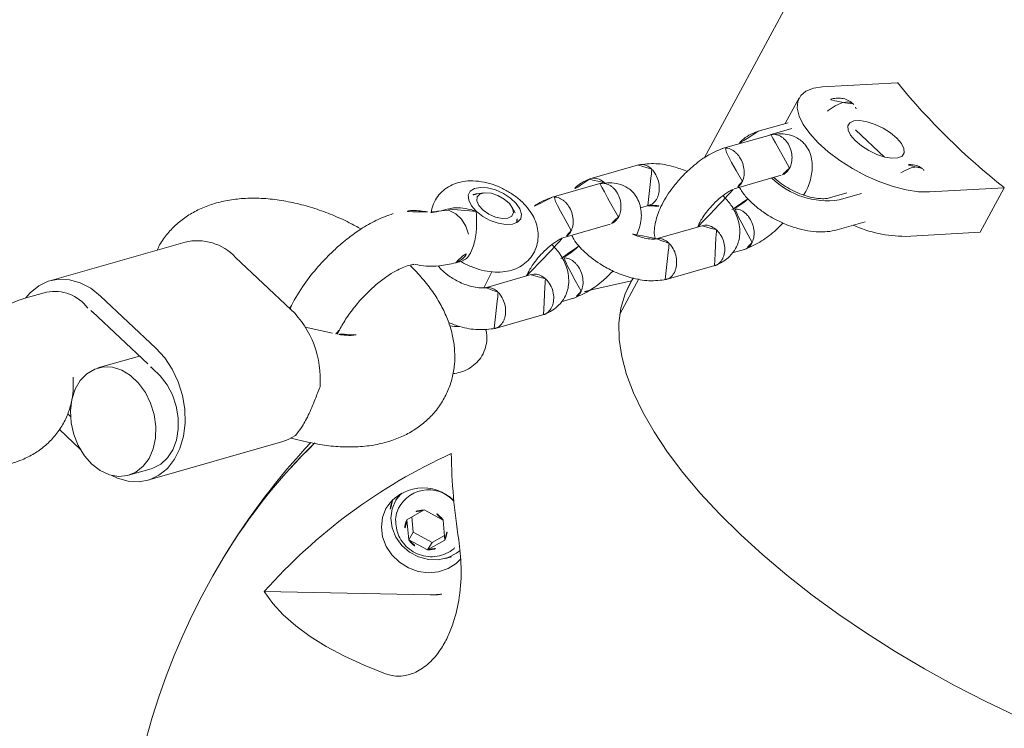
# Model space of a CAD drawing. Extents: x 5459245 to 5462690, y 5971016 to 5972523.
# Tile 115 of 198: x 5462453.373 to 5462453.514, y 5972212.298 to 5972212.399. Entities that reach past the tile are written whole.
import ezdxf

# ---------------------------------------------------------------- set-up
doc = ezdxf.new("R2010")
doc.units = 0
doc.layers.add('A_MAŁA ARCHITEKTURA', color=195, linetype='CONTINUOUS', lineweight=9)

# ---------------------------------------------------------------- blocks, each defined once
blk = doc.blocks.new('A$C43995eb0')
at = {"layer": 'A_MAŁA ARCHITEKTURA', "linetype": 'Continuous'}
for p, q in [((2199.41, 1065.89), (2204.84, 1056.61)), ((2206.65, 1065.73), (2199.41, 1065.89)), ((2206.65, 1065.73), (2212.09, 1056.45)), ((2215.69, 1047.33), (2212.85, 1050.36)), ((2203.31, 1048.61), (2201.73, 1043.14)), ((2211.73, 1045.61), (2209.46, 1048.03)), ((2198.4, 1036.13), (2192.97, 1045.42)), ((2210.35, 1046.14), (2212.1, 1044.26)), ((2225.47, 1035.44), (2224.21, 1036.79)), ((2217.17, 1031.49), (2212.38, 1036.61)), ((2205.23, 1034.08), (2208.25, 1030.84)), ((2205.72, 1034.93), (2207.95, 1032.53)), ((2233.18, 1028.75), (2228.22, 1034.06)), ((2201.33, 1033.88), (2205.51, 1033.78)), ((2207.85, 1032.68), (2212.82, 1027.36)), ((2219.86, 1032.66), (2219.95, 1032.57)), ((2223.96, 1029.83), (2228.62, 1024.84)), ((2181.89, 1026.42), (2215.21, 1025.67)), ((2234.89, 1025.22), (2240.62, 1025.09)), ((2235.62, 1024.42), (2235.1, 1024.47)), ((2236.93, 1024.4), (2235.62, 1024.42)), ((2225.7, 1020.79), (2224.78, 1021.78)), ((2299.22, 997.84), (2288.83, 1019.21)), ((2220.33, 1017.76), (2225.29, 1012.44)), ((2234.56, 1012.86), (2229.78, 1017.99)), ((2242.87, 1016.82), (2241.61, 1018.17)), ((2280.86, 1017.52), (2278.42, 1015.99)), ((2281.98, 1016.06), (2280.29, 1017.16)), ((2283.25, 1015.97), (2280.86, 1017.52)), ((2278.42, 1015.99), (2278.37, 1012.91)), ((2281.93, 1012.99), (2281.98, 1016.06)), ((2281.98, 1016.06), (2283.25, 1015.97)), ((2283.2, 1012.9), (2283.25, 1015.97)), ((2250.57, 1010.12), (2245.61, 1015.44)), ((2225.24, 1014.05), (2230.21, 1008.73)), ((2237.25, 1014.04), (2237.34, 1013.95)), ((2278.37, 1012.91), (2280.76, 1011.37)), ((2280.06, 1011.82), (2281.93, 1012.99)), ((2280.76, 1011.37), (2283.2, 1012.9)), ((2281.93, 1012.99), (2283.2, 1012.9)), ((2241.35, 1011.21), (2246.01, 1006.22)), ((2278.35, 1008.71), (2277.96, 1008.75)), ((2278.35, 1008.71), (2278.98, 1008.66)), ((2246.14, 1006.02), (2243.56, 1006.01)), ((2234.5, 1005.14), (2233.97, 1004.35)), ((2244.74, 1000.84), (2244.02, 1001.61)), ((2234, 999.85), (2234.54, 999.06)), ((2238.38, 996.32), (2239.09, 995.57)), ((2277.91, 991.25), (2277.29, 993.66)), ((2261.58, 990.38), (2260.94, 990.36)), ((2292.6, 975.71), (2278.87, 990.41)), ((2261.79, 989.7), (2262.78, 985.82)), ((2261.45, 982.84), (2258.43, 972.38)), ((2260.85, 982.63), (2261.5, 982.67)), ((2261.1, 982.69), (2261.45, 982.69)), ((2293.2, 972.95), (2290.91, 975.4)), ((2275.18, 968.14), (2272.16, 957.68)), ((2274.72, 957.69), (2277.74, 968.15)), ((2277.28, 966.56), (2281.51, 962.03)), ((2259.77, 964.94), (2273.5, 950.23)), ((2291.89, 961.14), (2293.02, 965.06)), ((2289.34, 961.17), (2289.51, 961.74)), ((2285.01, 959.85), (2284.32, 959.48)), ((2275.19, 950.54), (2277.49, 948.07))]:
    blk.add_line(p, q, dxfattribs=at)
at = {"layer": 'A_MAŁA ARCHITEKTURA', "linetype": 'Continuous', "flags": 128}
for points in [[(2266.06, 1101.82), (2266.21, 1096.94), (2266.2, 1092.02), (2266.05, 1087.11), (2265.74, 1082.22), (2265.28, 1077.39), (2264.68, 1072.63), (2263.93, 1067.97), (2263.05, 1063.43), (2262.02, 1059.05), (2260.87, 1054.84), (2259.6, 1050.83), (2258.21, 1047.03), (2256.71, 1043.48), (2255.11, 1040.18), (2253.41, 1037.16), (2251.64, 1034.42), (2249.78, 1032), (2247.87, 1029.89), (2245.9, 1028.11), (2243.89, 1026.67), (2241.84, 1025.57), (2239.77, 1024.83), (2237.69, 1024.45), (2235.62, 1024.42)], [(2204.84, 1056.61), (2205.52, 1055.21), (2206.08, 1053.54), (2206.5, 1051.65), (2206.78, 1049.61), (2206.9, 1047.46), (2206.86, 1045.28), (2206.66, 1043.14), (2206.31, 1041.09), (2205.81, 1039.2), (2205.19, 1037.54), (2204.46, 1036.13), (2203.64, 1035.05), (2202.76, 1034.3), (2201.85, 1033.92), (2200.93, 1033.92), (2200.03, 1034.3), (2199.17, 1035.05), (2198.4, 1036.13)], [(2204.26, 1051.75), (2203.75, 1052.06), (2202.95, 1052.71), (2202.46, 1053.36), (2202.29, 1053.98), (2202.33, 1054.21)], [(2203.13, 1043.79), (2202.74, 1042.86), (2202.26, 1042.21), (2201.73, 1041.9), (2201.19, 1041.95), (2200.68, 1042.36), (2200.25, 1043.09), (2199.94, 1044.09), (2199.75, 1045.28), (2199.72, 1046.55), (2199.84, 1047.81), (2200.11, 1048.95), (2200.49, 1049.89), (2200.97, 1050.54), (2201.5, 1050.85), (2202.04, 1050.8), (2202.55, 1050.39), (2202.98, 1049.65), (2203.3, 1048.65), (2203.48, 1047.47), (2203.51, 1046.19), (2203.39, 1044.93), (2203.13, 1043.79)], [(2198.61, 1041.3), (2198.51, 1040.9), (2198.68, 1040.29), (2199.18, 1039.63), (2199.97, 1038.99), (2201.01, 1038.4), (2201.16, 1038.33)], [(2235.62, 1024.42), (2239.22, 1020.06), (2240.02, 1019.17)], [(2240.05, 1019.14), (2239.22, 1020.06), (2235.62, 1024.42)], [(2281.18, 1020.14), (2281.78, 1019.87), (2282.9, 1019.08), (2283.8, 1018), (2284.43, 1016.7), (2284.74, 1015.26), (2284.71, 1013.79), (2284.36, 1012.36), (2283.69, 1011.06), (2282.75, 1009.99), (2281.61, 1009.2), (2280.33, 1008.75), (2278.99, 1008.66), (2277.68, 1008.94)], [(2282.2, 1020.79), (2283.1, 1020.49), (2284.3, 1019.79), (2285.32, 1018.8), (2286.1, 1017.57), (2286.6, 1016.17), (2286.79, 1014.68), (2286.66, 1013.18), (2286.22, 1011.74), (2285.5, 1010.45), (2284.52, 1009.37), (2283.35, 1008.57), (2282.05, 1008.08), (2280.69, 1007.94)], [(2301.8, 1018.67), (2302.12, 1015.39), (2302.25, 1012.28), (2302.2, 1009.35), (2301.97, 1006.62), (2301.55, 1004.09), (2300.95, 1001.78), (2300.18, 999.69), (2299.22, 997.84)], [(2236.85, 1000.08), (2237.07, 1001.23), (2237.1, 1002.46), (2236.95, 1003.66), (2236.62, 1004.72), (2236.13, 1005.55), (2235.55, 1006.07), (2234.91, 1006.24), (2234.28, 1006.04), (2233.7, 1005.49), (2233.24, 1004.64), (2232.93, 1003.57), (2232.8, 1002.37), (2232.86, 1001.14), (2233.11, 1000), (2233.52, 999.04), (2234.06, 998.36), (2234.68, 998.01), (2235.32, 998.02), (2235.93, 998.4), (2236.46, 999.1), (2236.85, 1000.08)], [(2234.92, 999.26), (2234.38, 999.44), (2233.91, 999.98), (2233.58, 1000.81), (2233.42, 1001.81), (2233.46, 1002.86), (2233.69, 1003.8), (2234.09, 1004.51), (2234.59, 1004.89), (2235.14, 1004.9), (2235.65, 1004.54), (2236.06, 1003.84), (2236.32, 1002.91), (2236.38, 1001.87), (2236.24, 1000.86), (2235.92, 1000.02), (2235.46, 999.46), (2234.92, 999.26)], [(2253.21, 1004.18), (2252.99, 1004.83), (2252.67, 1005.42)], [(2239.09, 995.57), (2238.89, 995.81), (2238.53, 996.66), (2238.5, 997.66), (2238.81, 998.71), (2239.42, 999.71), (2240.27, 1000.57)], [(2277.27, 991.64), (2278.25, 990.99), (2278.87, 990.41)], [(2294.34, 970.74), (2294.31, 971.72), (2294, 973.3), (2293.36, 974.7), (2292.43, 975.89), (2291.23, 976.81), (2289.8, 977.44), (2288.19, 977.75), (2286.46, 977.74), (2284.66, 977.4), (2282.86, 976.75), (2281.12, 975.81), (2279.5, 974.61), (2278.05, 973.19), (2276.82, 971.6), (2275.85, 969.9), (2275.18, 968.14)], [(2290.91, 975.4), (2290.74, 975.58), (2289.71, 976.32), (2288.47, 976.77), (2287.08, 976.92), (2285.6, 976.75), (2284.1, 976.28), (2282.64, 975.53), (2281.28, 974.52), (2280.1, 973.31), (2279.14, 971.95), (2278.45, 970.5), (2278.05, 969.03)], [(2294.18, 967.54), (2294.45, 969.03), (2294.39, 970.46), (2294.01, 971.75), (2293.31, 972.84), (2292.33, 973.67), (2291.12, 974.22), (2289.74, 974.46), (2288.24, 974.37), (2286.7, 973.95), (2285.2, 973.24), (2283.79, 972.25), (2282.55, 971.05), (2281.54, 969.68), (2280.79, 968.2), (2280.36, 966.69), (2280.25, 965.22), (2280.47, 963.86), (2281.02, 962.66), (2281.86, 961.69), (2282.96, 961), (2284.26, 960.6), (2285.71, 960.53), (2287.24, 960.78), (2288.77, 961.35), (2290.24, 962.21), (2291.57, 963.31), (2292.7, 964.6), (2293.59, 966.04), (2294.18, 967.54)], [(2272.16, 957.68), (2271.81, 955.92), (2271.79, 954.22), (2272.11, 952.64), (2272.74, 951.23), (2273.68, 950.05), (2274.88, 949.13), (2276.31, 948.5), (2277.31, 948.26)]]:
    blk.add_lwpolyline(points, dxfattribs=at)
at = {"layer": 'A_MAŁA ARCHITEKTURA', "linetype": 'Continuous'}
for centre, radius, start, end in [((2102.59, 1085.09), 98.7, 336.2972, 348.7812), ((2195.21, 1047.97), 18.88, 3.3248, 26.6586), ((2202.57, 1039.01), 11.29, 342.4145, 35.7638), ((2304.78, 1090.16), 100, 265.7556, 323.3984), ((2280.35, 1015.16), 9.4, 25.548, 52.8017), ((2278.63, 1015.26), 5.75, 38.2687, 60.3108), ((2228.79, 1089.21), 86.63, 297.9557, 306.1659), ((2280.91, 1014.72), 2.8, 91.0873, 153.0342), ((2280.8, 1014.8), 2.71, 25.4663, 88.7281), ((2281.26, 1014.23), 6.32, 163.0966, 264.8371), ((2279.79, 1014.35), 4.81, 158.0649, 278.0936), ((2281.37, 1014.4), 3.34, 151.6995, 206.4346), ((2280.26, 1014.48), 3.34, 331.6995, 26.4346), ((2280.82, 1014.08), 2.71, 205.4663, 268.7281), ((2280.71, 1014.16), 2.8, 271.0873, 333.0342), ((2319.25, 1075.4), 80.1, 231.5199, 255.5225), ((2278.62, 1013.84), 5.62, 274.3668, 313.4228), ((2235.88, 1004.38), 1.58, 95.9022, 151.3063), ((2242.64, 998.32), 3.27, 49.778, 136.5298), ((2235.98, 999.94), 1.69, 211.3804, 263.4205), ((2303.51, 1072.74), 82.54, 251.2187, 265.7384), ((2303.5, 1072.71), 82.5, 251.2219, 265.7418), ((2304.78, 1090.16), 100, 253.9479, 265.7556), ((2274.91, 978.58), 14.12, 112.8372, 162.4278), ((2265.4, 969.79), 7.43, 159.617, 220.7868), ((2285.86, 965.8), 8.45, 157.5664, 163.8322), ((2279.78, 954.2), 5.87, 153.4923, 218.6581), ((2282.07, 955.56), 7.65, 163.8244, 170.5226)]:
    blk.add_arc(centre, radius, start, end, dxfattribs=at)
for points, knots in [([(2202.32, 1054.05), (2202.31, 1053.99), (2202.22, 1053.64), (2202.35, 1053), (2202.62, 1052.26), (2202.92, 1051.87), (2203.06, 1051.7)], [0, 0, 0, 0, 0.068214, 0.411957, 0.737258, 1, 1, 1, 1]), ([(2202.44, 1054.52), (2202.43, 1054.5), (2202.37, 1054.41), (2202.36, 1054.29), (2202.36, 1054.2)], [0, 0, 0, 0, 0.184863, 1, 1, 1, 1]), ([(2216.63, 1032.06), (2216.77, 1032.29), (2217.19, 1032.93), (2217.68, 1034.21), (2218.11, 1035.84), (2218.36, 1037.58), (2218.42, 1039.35), (2218.29, 1041.12), (2217.97, 1042.83), (2217.47, 1044.44), (2216.8, 1045.87), (2216.16, 1046.8), (2215.77, 1047.24), (2215.69, 1047.33)], [0, 0, 0, 0, 0.053741, 0.156215, 0.259306, 0.361529, 0.463115, 0.564698, 0.666876, 0.770398, 0.876164, 0.973984, 1, 1, 1, 1]), ([(2212.1, 1044.26), (2212.17, 1044.2), (2212.34, 1044), (2212.67, 1043.46), (2213.04, 1042.58), (2213.34, 1041.48), (2213.53, 1040.22), (2213.59, 1038.88), (2213.5, 1037.56), (2213.34, 1036.5), (2213.17, 1035.99), (2213.11, 1035.83)], [0, 0, 0, 0, 0.064153, 0.18069, 0.300197, 0.42396, 0.551276, 0.680798, 0.811096, 0.940477, 1, 1, 1, 1]), ([(2198.58, 1041.13), (2198.52, 1040.89), (2198.38, 1040.36), (2198.5, 1039.54), (2198.82, 1038.76), (2199.3, 1038.09), (2199.72, 1037.73), (2199.92, 1037.56)], [0, 0, 0, 0, 0.174757, 0.387781, 0.58979, 0.797574, 1, 1, 1, 1]), ([(2198.99, 1041.87), (2198.98, 1041.87), (2198.82, 1041.72), (2198.73, 1041.51), (2198.64, 1041.3)], [0, 0, 0, 0, 0.015775, 1, 1, 1, 1]), ([(2213.47, 1040.78), (2213.25, 1040.79), (2212.17, 1040.89), (2210.49, 1040.57), (2208.75, 1039.88), (2207.6, 1038.85), (2207.05, 1038.03), (2206.73, 1037.25), (2206.53, 1036.29), (2206.6, 1035.16), (2207.05, 1033.82), (2207.6, 1033.05), (2207.88, 1032.64)], [0, 0, 0, 0, 0.043287, 0.215037, 0.381527, 0.477221, 0.559344, 0.616348, 0.681076, 0.80992, 0.898765, 1, 1, 1, 1]), ([(2224.28, 1036.74), (2223.66, 1037.26), (2222.48, 1038.24), (2220.31, 1039.34), (2218.89, 1039.8), (2218.34, 1039.97)], [0, 0, 0, 0, 0.4048026, 0.7686065, 1, 1, 1, 1]), ([(2210.91, 1037.23), (2210.89, 1037.23), (2210.87, 1037.23), (2210.82, 1037.23), (2210.63, 1037.22), (2210.15, 1037.16), (2209.39, 1036.89), (2208.56, 1036.31), (2207.9, 1035.53), (2207.56, 1034.8), (2207.41, 1034.06), (2207.46, 1033.37), (2207.67, 1032.82), (2207.9, 1032.64), (2207.93, 1032.62)], [0, 0, 0, 0, 0.005483, 0.009634, 0.026237, 0.092861, 0.227501, 0.364795, 0.502066, 0.639311, 0.707185, 0.844412, 0.981645, 1, 1, 1, 1]), ([(2210.91, 1037.23), (2210.92, 1037.23), (2210.94, 1037.22), (2210.99, 1037.22), (2211.18, 1037.21), (2211.61, 1037.13), (2212.09, 1036.94), (2212.3, 1036.66), (2212.35, 1036.59)], [0, 0, 0, 0, 0.01965, 0.034522, 0.094021, 0.332764, 0.815245, 1, 1, 1, 1]), ([(2222.83, 1037.3), (2222.82, 1037.3), (2222.53, 1037.29), (2221.92, 1037.17), (2221.05, 1036.7), (2220.29, 1036.01), (2219.83, 1035.31), (2219.59, 1034.72), (2219.48, 1034.29), (2219.44, 1033.72), (2219.53, 1033.11), (2219.81, 1032.78), (2219.93, 1032.64)], [0, 0, 0, 0, 0.005481, 0.142738, 0.279994, 0.417242, 0.55446, 0.62231, 0.690148, 0.757986, 0.89514, 1, 1, 1, 1]), ([(2222.83, 1037.3), (2222.84, 1037.3), (2223.13, 1037.31), (2223.69, 1037.23), (2224.06, 1036.91), (2224.24, 1036.76)], [0, 0, 0, 0, 0.019669, 0.512188, 1, 1, 1, 1]), ([(2228.21, 1034.07), (2227.85, 1034.36), (2227.17, 1034.91), (2225.97, 1035.42), (2224.54, 1035.68), (2222.59, 1035.36), (2220.72, 1034.06), (2219.44, 1032.36), (2218.98, 1031.09), (2218.78, 1030.54)], [0, 0, 0, 0, 0.10828, 0.200711, 0.325361, 0.488849, 0.697262, 0.866462, 1, 1, 1, 1]), ([(2217.53, 1033.93), (2217.66, 1033.89), (2218.29, 1033.66), (2219.03, 1033.24), (2219.68, 1032.81), (2219.91, 1032.6), (2219.99, 1032.52)], [0, 0, 0, 0, 0.120055, 0.591117, 0.843378, 1, 1, 1, 1]), ([(2228.26, 1034.01), (2228.26, 1034.01), (2228.13, 1034.24), (2227.63, 1034.48), (2226.97, 1034.62), (2226.24, 1034.55), (2225.48, 1034.3), (2224.65, 1033.72), (2223.98, 1032.95), (2223.67, 1032.32), (2223.57, 1031.97), (2223.56, 1031.92), (2223.55, 1031.91)], [0, 0, 0, 0, 0.001238, 0.151212, 0.301158, 0.375314, 0.52524, 0.675173, 0.82516, 0.975147, 0.994009, 1, 1, 1, 1]), ([(2215.71, 1032.08), (2215.7, 1032.08), (2215.41, 1032.07), (2214.8, 1031.94), (2213.93, 1031.48), (2213.17, 1030.78), (2212.71, 1030.08), (2212.47, 1029.5), (2212.36, 1029.07), (2212.31, 1028.5), (2212.42, 1027.84), (2212.73, 1027.48), (2212.88, 1027.31)], [0, 0, 0, 0, 0.005349, 0.139301, 0.273252, 0.407187, 0.541096, 0.607317, 0.673533, 0.739749, 0.873623, 1, 1, 1, 1]), ([(2215.71, 1032.08), (2215.72, 1032.08), (2216.01, 1032.09), (2216.52, 1032.02), (2216.86, 1031.73), (2217.02, 1031.61)], [0, 0, 0, 0, 0.021528, 0.560622, 1, 1, 1, 1]), ([(2224.41, 1029.35), (2224.33, 1029.34), (2224.09, 1029.31), (2223.53, 1029.31), (2222.7, 1029.37), (2221.65, 1029.54), (2220.39, 1029.86), (2219.04, 1030.36), (2217.99, 1030.91), (2217.35, 1031.35), (2217.12, 1031.55), (2217.04, 1031.63)], [0, 0, 0, 0, 0.048403, 0.140898, 0.242472, 0.363367, 0.504896, 0.665915, 0.844703, 0.940447, 1, 1, 1, 1]), ([(2223.99, 1029.86), (2223.9, 1029.95), (2223.62, 1030.2), (2223.44, 1030.87), (2223.46, 1031.5), (2223.54, 1031.84), (2223.55, 1031.89), (2223.55, 1031.91)], [0, 0, 0, 0, 0.1816839, 0.5594408, 0.9373238, 0.9849094, 1, 1, 1, 1]), ([(2208.25, 1030.84), (2208.46, 1030.64), (2208.95, 1030.14), (2209.86, 1029.58), (2210.64, 1029.23), (2211.07, 1029.19), (2211.11, 1029.19)], [0, 0, 0, 0, 0.253277, 0.617623, 0.963959, 1, 1, 1, 1]), ([(2233.22, 1028.64), (2233.13, 1028.76), (2232.9, 1029.08), (2232.38, 1029.28), (2231.83, 1029.35), (2231.4, 1029.33), (2230.81, 1029.2), (2230.05, 1028.88), (2229.24, 1028.25), (2228.67, 1027.51), (2228.44, 1027), (2228.36, 1026.77), (2228.36, 1026.76)], [0, 0, 0, 0, 0.087045, 0.232446, 0.304351, 0.37625, 0.448148, 0.593512, 0.738892, 0.884327, 0.994191, 1, 1, 1, 1]), ([(2233.67, 1013.82), (2233.8, 1013.99), (2234.41, 1014.77), (2235.09, 1016.73), (2235.58, 1019.3), (2235.59, 1021.9), (2235.27, 1024.29), (2234.51, 1026.82), (2233.62, 1028.11), (2233.16, 1028.78)], [0, 0, 0, 0, 0.044944, 0.202239, 0.393542, 0.515523, 0.657324, 0.820283, 1, 1, 1, 1]), ([(2212.75, 1027.42), (2213.37, 1026.9), (2214.55, 1025.9), (2216.92, 1024.74), (2219.17, 1023.97), (2221.62, 1023.43), (2224.14, 1023.23), (2226.53, 1023.58), (2228.02, 1024.1), (2228.63, 1024.65), (2228.69, 1024.72)], [0, 0, 0, 0, 0.159243, 0.302358, 0.426501, 0.532767, 0.699486, 0.84322, 0.982551, 1, 1, 1, 1]), ([(2228.6, 1024.94), (2228.51, 1025.06), (2228.27, 1025.37), (2228.2, 1026.01), (2228.29, 1026.52), (2228.36, 1026.75), (2228.36, 1026.76)], [0, 0, 0, 0, 0.249592, 0.667542, 0.983309, 1, 1, 1, 1]), ([(2218, 1024.42), (2218.08, 1023.72), (2218.25, 1022.11), (2219.01, 1019.69), (2219.89, 1018.4), (2220.35, 1017.73)], [0, 0, 0, 0, 0.264261, 0.614141, 1, 1, 1, 1]), ([(2228.56, 1024.92), (2228.6, 1024.87), (2228.71, 1024.73), (2228.94, 1024.32), (2229.23, 1023.59), (2229.46, 1022.57), (2229.57, 1021.8), (2229.57, 1021.4), (2229.57, 1021.35)], [0, 0, 0, 0, 0.064803, 0.208217, 0.481987, 0.736435, 0.968507, 1, 1, 1, 1]), ([(2279.92, 1019.27), (2280.99, 1019.99), (2283.12, 1021.42), (2286.85, 1023.06), (2290.2, 1023.94), (2292.83, 1024.22), (2295.02, 1024.18), (2297.34, 1023.73), (2299.43, 1022.71), (2300.96, 1021.2), (2301.62, 1019.8), (2301.76, 1018.91), (2301.8, 1018.67)], [0, 0, 0, 0, 0.174816, 0.349121, 0.487759, 0.558039, 0.628131, 0.711653, 0.795688, 0.870344, 0.964497, 1, 1, 1, 1]), ([(2224.95, 1021.59), (2224.91, 1021.64), (2224.8, 1021.78), (2224.57, 1022.19), (2224.34, 1022.72), (2224.23, 1023.21), (2224.21, 1023.33)], [0, 0, 0, 0, 0.113026, 0.363734, 0.842324, 1, 1, 1, 1]), ([(2224.91, 1021.57), (2224.82, 1021.69), (2224.58, 1022.02), (2224.05, 1022.23), (2223.51, 1022.3), (2223.08, 1022.28), (2222.48, 1022.16), (2221.72, 1021.83), (2220.91, 1021.2), (2220.34, 1020.47), (2220.11, 1019.95), (2220.04, 1019.73), (2220.03, 1019.72)], [0, 0, 0, 0, 0.093904, 0.238223, 0.309584, 0.380933, 0.452282, 0.596534, 0.740818, 0.885173, 0.994235, 1, 1, 1, 1]), ([(2229.5, 1022.1), (2228.95, 1022.05), (2227.65, 1021.92), (2226.15, 1021.25), (2224.99, 1020.22), (2224.44, 1019.4), (2224.12, 1018.63), (2223.92, 1017.67), (2224, 1016.54), (2224.45, 1015.19), (2224.99, 1014.43), (2225.28, 1014.02)], [0, 0, 0, 0, 0.131552, 0.315749, 0.42162, 0.512477, 0.575545, 0.647157, 0.789703, 0.887998, 1, 1, 1, 1]), ([(2241.67, 1018.11), (2241.05, 1018.63), (2239.87, 1019.62), (2237.64, 1020.74), (2236.16, 1021.22), (2235.54, 1021.41)], [0, 0, 0, 0, 0.394233, 0.748538, 1, 1, 1, 1]), ([(2220.37, 1017.74), (2220.24, 1017.9), (2219.96, 1018.26), (2219.87, 1018.96), (2219.96, 1019.48), (2220.03, 1019.7), (2220.03, 1019.72)], [0, 0, 0, 0, 0.322119, 0.699692, 0.98492, 1, 1, 1, 1]), ([(2228.3, 1018.6), (2228.29, 1018.6), (2228.27, 1018.6), (2228.21, 1018.6), (2228.02, 1018.6), (2227.54, 1018.53), (2226.78, 1018.26), (2225.95, 1017.68), (2225.29, 1016.91), (2224.95, 1016.17), (2224.8, 1015.44), (2224.86, 1014.75), (2225.06, 1014.2), (2225.29, 1014.02), (2225.32, 1014)], [0, 0, 0, 0, 0.005483, 0.009634, 0.026237, 0.092861, 0.227501, 0.364795, 0.502066, 0.639311, 0.707185, 0.844412, 0.981645, 1, 1, 1, 1]), ([(2228.3, 1018.6), (2228.31, 1018.6), (2228.33, 1018.6), (2228.39, 1018.6), (2228.57, 1018.59), (2229, 1018.51), (2229.48, 1018.32), (2229.69, 1018.04), (2229.75, 1017.96)], [0, 0, 0, 0, 0.01965, 0.034522, 0.094021, 0.332764, 0.815245, 1, 1, 1, 1]), ([(2240.22, 1018.68), (2240.21, 1018.68), (2239.92, 1018.67), (2239.31, 1018.54), (2238.44, 1018.08), (2237.68, 1017.38), (2237.22, 1016.68), (2236.99, 1016.1), (2236.88, 1015.66), (2236.83, 1015.1), (2236.92, 1014.48), (2237.2, 1014.16), (2237.32, 1014.01)], [0, 0, 0, 0, 0.0054812, 0.1427375, 0.279994, 0.4172422, 0.5544599, 0.6223095, 0.6901478, 0.757986, 0.8951399, 1, 1, 1, 1]), ([(2240.22, 1018.68), (2240.23, 1018.68), (2240.53, 1018.69), (2241.08, 1018.6), (2241.45, 1018.29), (2241.64, 1018.13)], [0, 0, 0, 0, 0.019669, 0.512188, 1, 1, 1, 1]), ([(2280.47, 1009.6), (2280.51, 1009.6), (2280.95, 1009.65), (2281.74, 1010.02), (2282.75, 1010.69), (2283.56, 1011.62), (2284.14, 1012.71), (2284.44, 1013.93), (2284.44, 1015.21), (2284.12, 1016.47), (2283.48, 1017.64), (2282.55, 1018.57), (2281.75, 1019.12), (2281.26, 1019.25), (2281.2, 1019.27)], [0, 0, 0, 0, 0.008427, 0.103247, 0.19712, 0.29088, 0.385382, 0.481385, 0.579388, 0.679427, 0.780921, 0.88283, 0.983956, 1, 1, 1, 1]), ([(2245.61, 1015.44), (2245.24, 1015.74), (2244.56, 1016.29), (2243.36, 1016.8), (2241.94, 1017.06), (2239.99, 1016.73), (2238.12, 1015.44), (2236.84, 1013.73), (2236.38, 1012.47), (2236.17, 1011.91)], [0, 0, 0, 0, 0.10828, 0.200711, 0.325361, 0.488849, 0.697262, 0.866462, 1, 1, 1, 1]), ([(2245.66, 1015.39), (2245.66, 1015.39), (2245.52, 1015.61), (2245.03, 1015.85), (2244.36, 1015.99), (2243.63, 1015.92), (2242.88, 1015.67), (2242.04, 1015.1), (2241.37, 1014.32), (2241.07, 1013.69), (2240.96, 1013.34), (2240.95, 1013.29), (2240.95, 1013.28)], [0, 0, 0, 0, 0.001238, 0.151212, 0.301158, 0.375314, 0.52524, 0.675173, 0.82516, 0.975147, 0.994009, 1, 1, 1, 1]), ([(2225.4, 1012.37), (2225.37, 1012.39), (2225.12, 1012.53), (2224.86, 1013.04), (2224.7, 1013.78), (2224.77, 1014.32), (2224.83, 1014.56), (2224.84, 1014.57)], [0, 0, 0, 0, 0.038459, 0.382354, 0.726377, 0.98626, 1, 1, 1, 1]), ([(2234.52, 1015.46), (2234.78, 1015.36), (2235.56, 1015.09), (2236.43, 1014.62), (2237.08, 1014.18), (2237.3, 1013.97), (2237.38, 1013.9)], [0, 0, 0, 0, 0.220438, 0.637762, 0.861245, 1, 1, 1, 1]), ([(2233.1, 1013.45), (2233.09, 1013.45), (2232.8, 1013.44), (2232.19, 1013.32), (2231.32, 1012.85), (2230.56, 1012.16), (2230.1, 1011.46), (2229.86, 1010.88), (2229.76, 1010.44), (2229.71, 1009.87), (2229.81, 1009.22), (2230.13, 1008.86), (2230.28, 1008.68)], [0, 0, 0, 0, 0.005349, 0.139301, 0.273252, 0.407187, 0.541096, 0.607317, 0.673533, 0.739749, 0.873623, 1, 1, 1, 1]), ([(2233.1, 1013.45), (2233.12, 1013.45), (2233.41, 1013.46), (2233.92, 1013.39), (2234.26, 1013.11), (2234.41, 1012.98)], [0, 0, 0, 0, 0.021528, 0.560622, 1, 1, 1, 1]), ([(2241.81, 1010.72), (2241.73, 1010.71), (2241.49, 1010.69), (2240.92, 1010.69), (2240.1, 1010.75), (2239.04, 1010.92), (2237.79, 1011.24), (2236.43, 1011.74), (2235.39, 1012.28), (2234.74, 1012.72), (2234.52, 1012.93), (2234.43, 1013.01)], [0, 0, 0, 0, 0.048403, 0.140898, 0.242472, 0.363367, 0.504896, 0.665915, 0.844703, 0.940447, 1, 1, 1, 1]), ([(2241.38, 1011.24), (2241.29, 1011.32), (2241.02, 1011.58), (2240.83, 1012.25), (2240.85, 1012.87), (2240.93, 1013.22), (2240.94, 1013.27), (2240.95, 1013.28)], [0, 0, 0, 0, 0.181684, 0.559441, 0.937324, 0.984909, 1, 1, 1, 1]), ([(2225.29, 1012.44), (2225.66, 1012.15), (2226.34, 1011.61), (2227.27, 1011.17), (2227.83, 1011.09), (2228.03, 1011.06)], [0, 0, 0, 0, 0.4244985, 0.7868611, 1, 1, 1, 1]), ([(2244.25, 1001.37), (2244.25, 1001.39), (2244.32, 1001.94), (2244.26, 1003.05), (2244.04, 1004.63), (2243.57, 1006.11), (2242.92, 1007.4), (2242.1, 1008.45), (2241.14, 1009.27), (2240.05, 1009.83), (2238.85, 1010.14), (2237.59, 1010.14), (2236.39, 1009.82), (2235.33, 1009.26), (2234.42, 1008.5), (2233.65, 1007.54), (2233.02, 1006.38), (2232.55, 1005.02), (2232.27, 1003.5), (2232.19, 1001.92), (2232.33, 1000.32), (2232.7, 998.75), (2233.29, 997.35), (2234.07, 996.17), (2234.98, 995.27), (2236.02, 994.6), (2237.16, 994.2), (2238.38, 994.09), (2239.32, 994.18), (2239.8, 994.38), (2239.9, 994.42)], [0, 0, 0, 0, 0.002311, 0.044163, 0.086648, 0.130579, 0.171448, 0.209429, 0.244971, 0.279232, 0.312953, 0.349671, 0.384278, 0.417635, 0.451063, 0.48587, 0.52328, 0.563684, 0.605556, 0.647381, 0.689474, 0.732607, 0.777896, 0.817053, 0.853376, 0.888017, 0.921879, 0.955512, 0.9909, 1, 1, 1, 1]), ([(2250.61, 1010.01), (2250.52, 1010.13), (2250.29, 1010.45), (2249.77, 1010.65), (2249.23, 1010.72), (2248.79, 1010.7), (2248.2, 1010.58), (2247.44, 1010.25), (2246.63, 1009.62), (2246.07, 1008.89), (2245.83, 1008.37), (2245.76, 1008.15), (2245.75, 1008.14)], [0, 0, 0, 0, 0.0870446, 0.2324463, 0.304351, 0.3762497, 0.4481483, 0.5935119, 0.7388924, 0.8843267, 0.9941914, 1, 1, 1, 1]), ([(2252.85, 1003.81), (2252.79, 1004.38), (2252.63, 1005.88), (2251.89, 1008.19), (2251.01, 1009.48), (2250.55, 1010.16)], [0, 0, 0, 0, 0.230613, 0.596495, 1, 1, 1, 1]), ([(2259.09, 1007.69), (2258.88, 1007.99), (2258.42, 1008.62), (2257.5, 1009.37), (2256.42, 1009.94), (2255.22, 1010.25), (2253.96, 1010.25), (2252.76, 1009.93), (2251.86, 1009.48), (2251.42, 1009.09), (2251.27, 1008.96)], [0, 0, 0, 0, 0.122663, 0.261053, 0.394456, 0.525757, 0.668729, 0.803475, 0.933361, 1, 1, 1, 1]), ([(2230.15, 1008.79), (2230.75, 1008.26), (2231.6, 1007.5), (2232.87, 1006.9), (2233.25, 1006.72)], [0, 0, 0, 0, 0.699261, 1, 1, 1, 1]), ([(2245.99, 1006.32), (2245.9, 1006.43), (2245.66, 1006.74), (2245.6, 1007.39), (2245.68, 1007.9), (2245.75, 1008.12), (2245.75, 1008.14)], [0, 0, 0, 0, 0.249592, 0.667542, 0.983309, 1, 1, 1, 1]), ([(2277.29, 993.66), (2277.16, 994.12), (2276.81, 995.44), (2276.05, 997.53), (2274.95, 999.86), (2273.66, 1001.93), (2272.22, 1003.69), (2270.71, 1005.13), (2269.09, 1006.3), (2267.38, 1007.19), (2265.53, 1007.84), (2263.58, 1008.19), (2261.58, 1008.21), (2259.65, 1007.92), (2257.81, 1007.33), (2256.08, 1006.48), (2254.47, 1005.37), (2252.97, 1004.02), (2251.6, 1002.41), (2250.35, 1000.55), (2249.26, 998.43), (2248.54, 996.63), (2248.19, 995.53), (2248.1, 995.25)], [0, 0, 0, 0, 0.030718, 0.0878427, 0.1461146, 0.2054586, 0.2572072, 0.3065746, 0.3537464, 0.3992249, 0.4435521, 0.4916335, 0.5382273, 0.5838172, 0.6288978, 0.6741312, 0.7202161, 0.7678563, 0.8176747, 0.8700017, 0.9245878, 0.9805572, 1, 1, 1, 1]), ([(2245.95, 1006.29), (2245.99, 1006.25), (2246.1, 1006.11), (2246.33, 1005.7), (2246.62, 1004.97), (2246.86, 1003.95), (2246.98, 1002.91), (2246.99, 1001.92), (2246.9, 1000.78), (2246.69, 999.8), (2246.43, 999.08), (2246.33, 998.86), (2246.28, 998.76)], [0, 0, 0, 0, 0.032015, 0.102867, 0.23812, 0.363827, 0.47848, 0.582919, 0.679825, 0.849357, 0.928941, 1, 1, 1, 1]), ([(2236.85, 1000.08), (2236.85, 1000.08), (2236.95, 1000.13), (2237.34, 1000.35), (2238.15, 1000.81), (2239.06, 1001.24), (2239.93, 1001.58), (2240.71, 1001.83), (2241.83, 1002.05), (2242.88, 1002.08), (2243.69, 1001.91), (2243.89, 1001.66), (2243.98, 1001.56)], [0, 0, 0, 0, 0.001302, 0.064678, 0.227465, 0.391118, 0.406419, 0.528317, 0.645655, 0.767111, 0.903966, 1, 1, 1, 1]), ([(2238.41, 996.34), (2238.23, 996.54), (2237.77, 997.04), (2237.25, 998.21), (2236.97, 999.29), (2236.87, 999.93), (2236.85, 1000.07), (2236.85, 1000.08)], [0, 0, 0, 0, 0.19898, 0.521759, 0.897124, 0.997026, 1, 1, 1, 1]), ([(2247.6, 995.76), (2247.46, 996.26), (2247.14, 997.35), (2246.22, 999.04), (2245.27, 1000.2), (2244.76, 1000.82)], [0, 0, 0, 0, 0.2832509, 0.6182376, 1, 1, 1, 1]), ([(2239.06, 995.6), (2239.37, 995.2), (2239.93, 994.5), (2240.04, 994.12), (2240.09, 993.96)], [0, 0, 0, 0, 0.566352, 1, 1, 1, 1]), ([(2248.16, 994.97), (2247.97, 995.2), (2247.65, 995.6), (2247.63, 995.67), (2247.62, 995.7)], [0, 0, 0, 0, 0.582953, 1, 1, 1, 1]), ([(2261.17, 990.36), (2260.51, 990.38), (2259.18, 990.41), (2256.96, 990.77), (2254.76, 991.34), (2252.74, 992.07), (2251.06, 992.87), (2249.37, 993.86), (2248.63, 994.54), (2248.16, 994.97)], [0, 0, 0, 0, 0.143582, 0.289498, 0.433094, 0.569955, 0.696656, 0.811081, 1, 1, 1, 1]), ([(2240.1, 993.91), (2240.32, 993.24), (2240.8, 991.74), (2241.94, 990.38), (2242.56, 989.64)], [0, 0, 0, 0, 0.447847, 1, 1, 1, 1]), ([(2260.43, 992.81), (2260.45, 992.79), (2260.49, 992.75), (2260.76, 992.38), (2261.09, 991.74), (2261.46, 990.85), (2261.68, 990.09), (2261.79, 989.7)], [0, 0, 0, 0, 0.196102, 0.389052, 0.585806, 0.789696, 1, 1, 1, 1]), ([(2277.27, 991.64), (2276.85, 991.73), (2276.01, 991.91), (2273.88, 992), (2271.6, 991.83), (2270.08, 991.66), (2269.43, 991.59)], [0, 0, 0, 0, 0.266006, 0.531719, 0.802227, 1, 1, 1, 1]), ([(2261.04, 990.31), (2261.17, 990.33), (2261.39, 990.36), (2261.58, 990.2), (2261.65, 990.14)], [0, 0, 0, 0, 0.6339903, 1, 1, 1, 1]), ([(2261.65, 990.15), (2261.5, 990.25), (2261.3, 990.4), (2261.09, 990.34), (2261.05, 990.32)], [0, 0, 0, 0, 0.777393, 1, 1, 1, 1]), ([(2242.56, 989.64), (2243.19, 989.04), (2244.36, 987.94), (2246.47, 986.58), (2248.34, 985.6), (2250.09, 984.84), (2252.09, 984.1), (2254.74, 983.35), (2258.03, 982.72), (2260.21, 982.66), (2261.37, 982.63)], [0, 0, 0, 0, 0.150237, 0.277886, 0.378087, 0.451895, 0.544671, 0.670323, 0.824848, 1, 1, 1, 1]), ([(2246.62, 986.53), (2246.6, 985.9), (2246.54, 984.37), (2246.67, 981.95), (2246.99, 979.3), (2247.51, 976.7), (2248.24, 974.18), (2249.18, 971.77), (2250.32, 969.56), (2251.63, 967.63), (2253.04, 965.99), (2254.58, 964.61), (2256.22, 963.51), (2257.96, 962.67), (2259.81, 962.11), (2261.38, 961.84), (2262.33, 961.89), (2262.61, 961.9)], [0, 0, 0, 0, 0.053431, 0.128315, 0.203498, 0.279322, 0.356202, 0.434519, 0.514464, 0.587089, 0.656878, 0.723405, 0.787084, 0.848635, 0.908785, 0.973796, 1, 1, 1, 1]), ([(2261.42, 982.73), (2261.35, 982.68), (2261.24, 982.61), (2261.14, 982.64), (2261.11, 982.65)], [0, 0, 0, 0, 0.742555, 1, 1, 1, 1]), ([(2299.41, 957.17), (2299.06, 957.53), (2298.26, 958.33), (2296.85, 959.38), (2295.22, 960.27), (2293.45, 960.91), (2291.56, 961.26), (2289.62, 961.27), (2287.76, 960.97), (2286.23, 960.46), (2285.34, 960.02), (2285.01, 959.85)], [0, 0, 0, 0, 0.096061, 0.217536, 0.334714, 0.449138, 0.574091, 0.694854, 0.81257, 0.928542, 1, 1, 1, 1]), ([(2277.49, 948.07), (2277.85, 947.71), (2278.65, 946.91), (2280.05, 945.86), (2281.68, 944.97), (2283.46, 944.33), (2285.35, 943.98), (2287.28, 943.99), (2288.65, 944.15), (2289.33, 944.39), (2289.43, 944.42)], [0, 0, 0, 0, 0.115469, 0.261488, 0.402341, 0.539884, 0.690082, 0.835245, 0.976745, 1, 1, 1, 1])]:
    blk.add_open_spline(points, degree=3, knots=knots, dxfattribs=at)

msp = doc.modelspace()

# ---------------------------------------------------------------- block references
at = {"layer": 'A_MAŁA ARCHITEKTURA', "xscale": 0.001, "yscale": 0.001, "zscale": 0.001, "rotation": 242.9301705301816}
msp.add_blockref('A$C43995eb0', (5462453.5658, 5972214.81866), dxfattribs=at)

doc.saveas('drawing.dxf')
